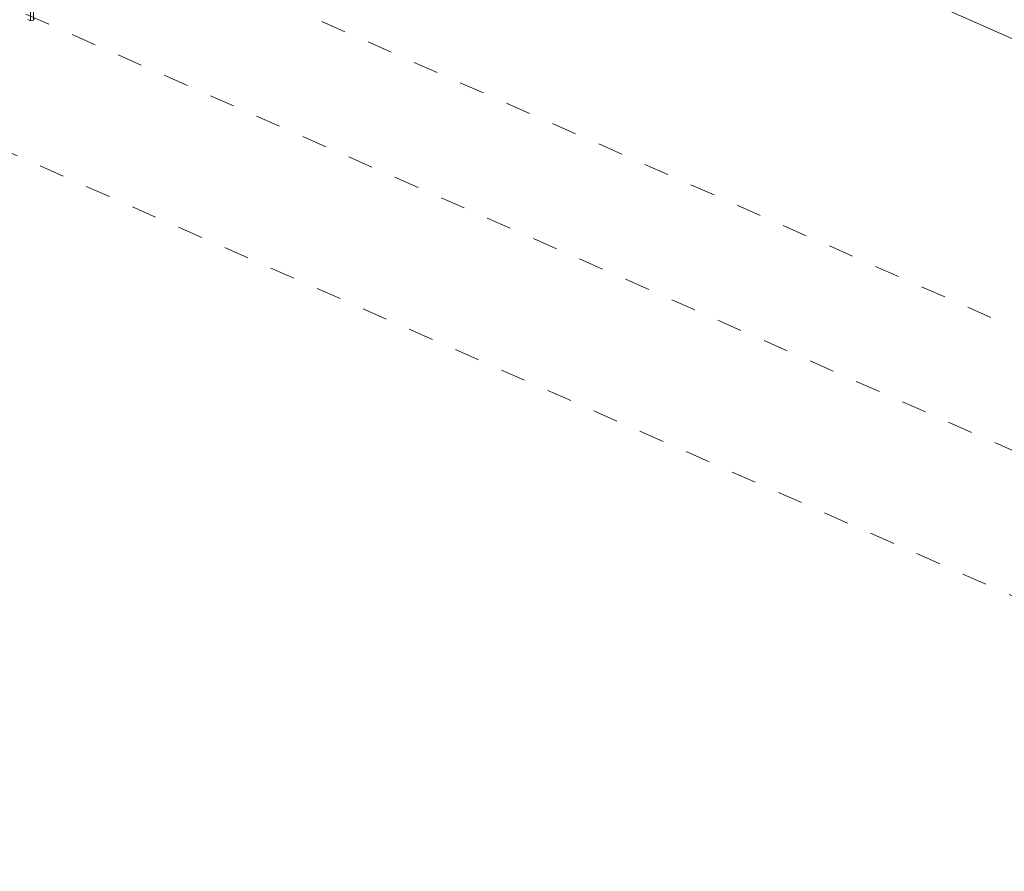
# Model space of a CAD drawing. Header units: millimetres. Extents: x -127 to 701, y 152 to 732.
# Tile 34 of 75: x 547 to 586, y 243 to 277. Entities that reach past the tile are written whole.
import ezdxf

# ---------------------------------------------------------------- set-up
doc = ezdxf.new("R2010")
doc.units = ezdxf.units.MM
for name, pattern in [('XKITLINE00', [0]), ('XKITLINE01', [4, 1, -1, 1, -1]), ('XKITLINE02', [4, 2, -2])]:
    doc.linetypes.add(name, pattern=pattern)
doc.layers.add('Schrauben', color=7, linetype='Continuous', lineweight=0)
doc.layers.add('Teil', color=7, linetype='Continuous', lineweight=0)

msp = doc.modelspace()

# ---------------------------------------------------------------- linework, layer by layer
at = {"layer": 'Schrauben', "linetype": 'XKITLINE02', "lineweight": 0}
for p, q in [((547.246, 277.191), (547.246, 278.635)), ((547.37, 277.212), (547.37, 278.655)), ((547.246, 277.191), (547.148, 277.235)), ((547.37, 277.212), (547.246, 277.191)), ((547.396, 277.276), (547.37, 277.212))]:
    msp.add_line(p, q, dxfattribs=at)
at = {"layer": 'Teil', "linetype": 'XKITLINE01', "lineweight": 0}
for p, q in [((621.142, 244.686), (397.653, 343.549)), ((397.653, 337.776), (621.142, 238.913)), ((547.828, 282.013), (607.672, 255.54))]:
    msp.add_line(p, q, dxfattribs=at)
at = {"layer": 'Teil', "linetype": 'XKITLINE00', "lineweight": 0}
msp.add_line((616.827, 262.922), (547.541, 293.571), dxfattribs=at)

doc.saveas('drawing.dxf')
